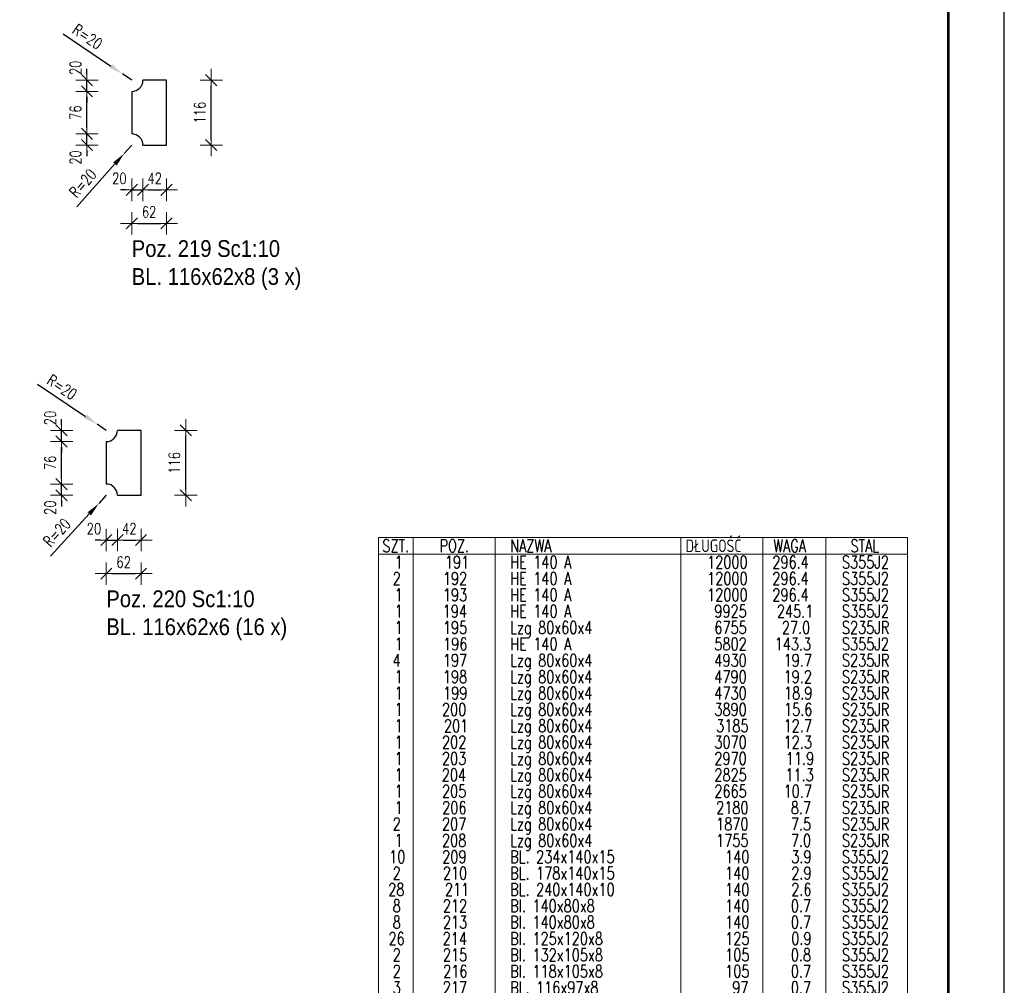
# Model space of a CAD drawing. Header units: millimetres. Extents: x -148 to 458, y 13010 to 13506.
# Tile 9 of 10: x 277 to 452, y 13162 to 13335. Entities that reach past the tile are written whole.
import ezdxf

# ---------------------------------------------------------------- set-up
doc = ezdxf.new("R2010")
doc.units = ezdxf.units.MM
doc.header["$LTSCALE"] = 10
doc.layers.get('Defpoints').update_dxf_attribs({"color": 1})
doc.layers.add('_FORMATKA', color=8, linetype='Continuous', plot=False)
for name, color, linetype, lineweight in [('_RAMKA', 7, 'Continuous', 35), ('PS_DIM', 4, 'Continuous', 13), ('PS_Plate', 35, 'Continuous', 30), ('PS_SOLID', 7, 'Continuous', 30), ('PS_TEXT', 3, 'Continuous', 18)]:
    doc.layers.add(name, color=color, linetype=linetype, lineweight=lineweight)
doc.styles.add('gil', font='txt', dxfattribs={"width": 0.9})
doc.styles.add('simplex', font='simplex.shx', dxfattribs={"width": 0.75})
doc.dimstyles.new('1_10_PRZ_DS1-LS10', dxfattribs={"dimtxt": 2, "dimasz": 1, "dimexe": 2, "dimexo": 5, "dimgap": 1, "dimtad": 1, "dimdec": 0, "dimlfac": 10, "dimtxsty": 'simplex', "dimblk": 'dimznak', "dimcen": 2, "dimse1": 1, "dimse2": 1, "dimclrt": 3, "dimadec": 1, "dimazin": 0, "dimtfac": 1, "dimtdec": 0, "dimtix": 1, "dimtmove": 2, "dimatfit": 3, "dimldrblk": 'dim-grot', "dimfxl": 1, "dimarcsym": 0})
doc.dimstyles.new('średnice', dxfattribs={"dimtxt": 2, "dimasz": 2.5, "dimexe": 1, "dimexo": 1, "dimgap": 1, "dimtad": 1, "dimdec": 0, "dimlfac": 10, "dimtxsty": 'simplex', "dimcen": 2, "dimclrd": 256, "dimclre": 256, "dimclrt": 3, "dimadec": 1, "dimazin": 0, "dimtfac": 1, "dimtdec": 0, "dimtix": 1, "dimtmove": 1, "dimatfit": 0, "dimfxl": 1, "dimarcsym": 0})

# ---------------------------------------------------------------- blocks, each defined once
blk = doc.blocks.new('*D250')
at = {"layer": 'Defpoints', "color": 0, "transparency": 16777216}
for p in [(296.56, 13312.64), (295.23, 13311.14)]:
    blk.add_point(p, dxfattribs=at)
at = {"layer": 'PS_DIM', "lineweight": -2, "transparency": 16777216}
for p, q in [((296.56, 13312.64), (295.23, 13311.14)), ((286.74, 13301.58), (293.57, 13309.27))]:
    blk.add_line(p, q, dxfattribs=at)
at = {"layer": 'PS_DIM', "transparency": 16777216}
blk.add_solid([(293.26, 13309.55), (293.88, 13309), (295.23, 13311.14)], dxfattribs=at)
at = {"layer": 'PS_DIM', "color": 3, "transparency": 16777216, "insert": (287.83, 13305.82), "char_height": 2, "attachment_point": 5, "rotation": 48.3814, "style": 'simplex'}
blk.add_mtext('R=20', dxfattribs=at)
blk = doc.blocks.new('*D251')
at = {"layer": 'Defpoints', "color": 0, "transparency": 16777216}
for p in [(294.9, 13325.36), (296.56, 13324.24)]:
    blk.add_point(p, dxfattribs=at)
at = {"layer": 'PS_DIM', "lineweight": -2, "transparency": 16777216}
for p, q in [((284.33, 13332.55), (292.83, 13326.77)), ((296.56, 13324.24), (294.9, 13325.36))]:
    blk.add_line(p, q, dxfattribs=at)
at = {"layer": 'PS_DIM', "transparency": 16777216}
blk.add_solid([(293.07, 13327.11), (292.6, 13326.42), (294.9, 13325.36)], dxfattribs=at)
at = {"layer": 'PS_DIM', "color": 3, "transparency": 16777216, "insert": (288.67, 13332.02), "char_height": 2, "attachment_point": 5, "rotation": 325.783, "style": 'simplex'}
blk.add_mtext('R=20', dxfattribs=at)
blk = doc.blocks.new('dimznak')
at = {"color": 0}
for points in [[(0, 2), (0, -2)], [(-2, 0), (2, 0)]]:
    blk.add_lwpolyline(points, dxfattribs=at)
at = {"color": 2}
blk.add_lwpolyline([(1, 1), (-1, -1)], dxfattribs=at)
blk = doc.blocks.new('*D252')
at = {"layer": 'Defpoints', "color": 0, "transparency": 16777216}
for p in [(296.56, 13314.64), (298.56, 13312.64), (298.56, 13304.64)]:
    blk.add_point(p, dxfattribs=at)
at = {"layer": 'PS_DIM', "color": 0, "lineweight": -2, "transparency": 16777216}
for p, q in [((295.56, 13304.64), (294.56, 13304.64)), ((296.56, 13304.64), (298.56, 13304.64)), ((299.56, 13304.64), (300.56, 13304.64))]:
    blk.add_line(p, q, dxfattribs=at)
blk.add_blockref('dimznak', (296.56, 13304.64), dxfattribs=at)
at = {"layer": 'PS_DIM', "color": 0, "lineweight": -2, "transparency": 16777216, "rotation": 180}
blk.add_blockref('dimznak', (298.56, 13304.64), dxfattribs=at)
at = {"layer": 'PS_DIM', "color": 3, "transparency": 16777216, "insert": (294.34, 13306.68), "char_height": 2, "attachment_point": 5, "style": 'simplex'}
blk.add_mtext('20', dxfattribs=at)
blk = doc.blocks.new('dim-grot')
blk.add_hatch(color=256).paths.add_polyline_path([(0, 0), (-2, 0.5), (-2, -0.5)])
blk.add_lwpolyline([(0, 0), (-2, 0.5), (-2, -0.5), (0, 0)])
blk = doc.blocks.new('*D255')
at = {"layer": 'Defpoints', "color": 0, "transparency": 16777216}
for p in [(288.56, 13314.64), (296.56, 13314.64), (298.56, 13312.64)]:
    blk.add_point(p, dxfattribs=at)
at = {"layer": 'PS_DIM', "color": 0, "lineweight": -2, "transparency": 16777216}
for p, q in [((288.56, 13315.64), (288.56, 13316.64)), ((288.56, 13312.64), (288.56, 13314.64)), ((288.56, 13311.64), (288.56, 13310.64))]:
    blk.add_line(p, q, dxfattribs=at)
for p, rotation in [((288.56, 13314.64), 270), ((288.56, 13312.64), 90)]:
    blk.add_blockref('dimznak', p, dxfattribs=dict(at, rotation=rotation))
at = {"layer": 'PS_DIM', "color": 3, "transparency": 16777216, "insert": (286.52, 13310.42), "char_height": 2, "attachment_point": 5, "rotation": 90, "style": 'simplex'}
blk.add_mtext('20', dxfattribs=at)
blk = doc.blocks.new('*D257')
at = {"layer": 'Defpoints', "color": 0, "transparency": 16777216}
for p in [(288.56, 13324.24), (298.56, 13324.24), (296.56, 13322.24)]:
    blk.add_point(p, dxfattribs=at)
at = {"layer": 'PS_DIM', "color": 0, "lineweight": -2, "transparency": 16777216}
for p, q in [((288.56, 13325.24), (288.56, 13326.24)), ((288.56, 13322.24), (288.56, 13324.24)), ((288.56, 13321.24), (288.56, 13320.24))]:
    blk.add_line(p, q, dxfattribs=at)
for p, rotation in [((288.56, 13324.24), 270), ((288.56, 13322.24), 90)]:
    blk.add_blockref('dimznak', p, dxfattribs=dict(at, rotation=rotation))
at = {"layer": 'PS_DIM', "color": 3, "transparency": 16777216, "insert": (286.52, 13326.45), "char_height": 2, "attachment_point": 5, "rotation": 90, "style": 'simplex'}
blk.add_mtext('20', dxfattribs=at)
blk = doc.blocks.new('*X249')
at = {"layer": 'PS_SOLID', "color": 7, "linetype": 'Continuous'}
for p, q in [((3.1, 5.8), (-1.1, 5.8)), ((3.1, -5.8), (3.1, 5.8)), ((-3.1, 3.8), (-3.1, -3.8)), ((-1.1, -5.8), (3.1, -5.8))]:
    blk.add_line(p, q, dxfattribs=at)
at = {"layer": 'PS_SOLID'}
for centre, start, end in [((-3.1, 5.8), 270, 0), ((-3.1, -5.8), 0, 90)]:
    blk.add_arc(centre, 2, start, end, dxfattribs=at)
blk = doc.blocks.new('*D260')
at = {"layer": 'Defpoints', "color": 0, "transparency": 16777216}
for p in [(292.02, 13250.04), (290.67, 13248.56)]:
    blk.add_point(p, dxfattribs=at)
at = {"layer": 'PS_DIM', "lineweight": -2, "transparency": 16777216}
for p, q in [((292.02, 13250.04), (290.67, 13248.56)), ((282.02, 13239.15), (288.98, 13246.72))]:
    blk.add_line(p, q, dxfattribs=at)
at = {"layer": 'PS_DIM', "transparency": 16777216}
blk.add_solid([(288.67, 13247), (289.28, 13246.44), (290.67, 13248.56)], dxfattribs=at)
at = {"layer": 'PS_DIM', "color": 3, "transparency": 16777216, "insert": (283.18, 13243.37), "char_height": 2, "attachment_point": 5, "rotation": 47.4225, "style": 'simplex'}
blk.add_mtext('R=20', dxfattribs=at)
blk = doc.blocks.new('*D261')
at = {"layer": 'Defpoints', "color": 0, "transparency": 16777216}
for p in [(290.36, 13262.75), (292.02, 13261.64)]:
    blk.add_point(p, dxfattribs=at)
at = {"layer": 'PS_DIM', "lineweight": -2, "transparency": 16777216}
for p, q in [((279.75, 13269.88), (288.29, 13264.15)), ((292.02, 13261.64), (290.36, 13262.75))]:
    blk.add_line(p, q, dxfattribs=at)
at = {"layer": 'PS_DIM', "transparency": 16777216}
blk.add_solid([(288.52, 13264.49), (288.05, 13263.8), (290.36, 13262.75)], dxfattribs=at)
at = {"layer": 'PS_DIM', "color": 3, "transparency": 16777216, "insert": (284.1, 13269.37), "char_height": 2, "attachment_point": 5, "rotation": 326.0948, "style": 'simplex'}
blk.add_mtext('R=20', dxfattribs=at)
blk = doc.blocks.new('*D262')
at = {"layer": 'Defpoints', "color": 0, "transparency": 16777216}
for p in [(292.02, 13252.04), (294.02, 13250.04), (294.02, 13242.04)]:
    blk.add_point(p, dxfattribs=at)
at = {"layer": 'PS_DIM', "color": 0, "lineweight": -2, "transparency": 16777216}
for p, q in [((291.02, 13242.04), (290.02, 13242.04)), ((292.02, 13242.04), (294.02, 13242.04)), ((295.02, 13242.04), (296.02, 13242.04))]:
    blk.add_line(p, q, dxfattribs=at)
blk.add_blockref('dimznak', (292.02, 13242.04), dxfattribs=at)
at = {"layer": 'PS_DIM', "color": 0, "lineweight": -2, "transparency": 16777216, "rotation": 180}
blk.add_blockref('dimznak', (294.02, 13242.04), dxfattribs=at)
at = {"layer": 'PS_DIM', "color": 3, "transparency": 16777216, "insert": (289.81, 13244.08), "char_height": 2, "attachment_point": 5, "style": 'simplex'}
blk.add_mtext('20', dxfattribs=at)
blk = doc.blocks.new('*D265')
at = {"layer": 'Defpoints', "color": 0, "transparency": 16777216}
for p in [(284.02, 13252.04), (292.02, 13252.04), (294.02, 13250.04)]:
    blk.add_point(p, dxfattribs=at)
at = {"layer": 'PS_DIM', "color": 0, "lineweight": -2, "transparency": 16777216}
for p, q in [((284.02, 13253.04), (284.02, 13254.04)), ((284.02, 13250.04), (284.02, 13252.04)), ((284.02, 13249.04), (284.02, 13248.04))]:
    blk.add_line(p, q, dxfattribs=at)
for p, rotation in [((284.02, 13252.04), 270), ((284.02, 13250.04), 90)]:
    blk.add_blockref('dimznak', p, dxfattribs=dict(at, rotation=rotation))
at = {"layer": 'PS_DIM', "color": 3, "transparency": 16777216, "insert": (281.98, 13247.82), "char_height": 2, "attachment_point": 5, "rotation": 90, "style": 'simplex'}
blk.add_mtext('20', dxfattribs=at)
blk = doc.blocks.new('*D267')
at = {"layer": 'Defpoints', "color": 0, "transparency": 16777216}
for p in [(284.02, 13261.64), (294.02, 13261.64), (292.02, 13259.64)]:
    blk.add_point(p, dxfattribs=at)
at = {"layer": 'PS_DIM', "color": 0, "lineweight": -2, "transparency": 16777216}
for p, q in [((284.02, 13262.64), (284.02, 13263.64)), ((284.02, 13259.64), (284.02, 13261.64)), ((284.02, 13258.64), (284.02, 13257.64))]:
    blk.add_line(p, q, dxfattribs=at)
for p, rotation in [((284.02, 13261.64), 270), ((284.02, 13259.64), 90)]:
    blk.add_blockref('dimznak', p, dxfattribs=dict(at, rotation=rotation))
at = {"layer": 'PS_DIM', "color": 3, "transparency": 16777216, "insert": (281.98, 13263.85), "char_height": 2, "attachment_point": 5, "rotation": 90, "style": 'simplex'}
blk.add_mtext('20', dxfattribs=at)
blk = doc.blocks.new('*X259')
at = {"layer": 'PS_SOLID', "color": 7, "linetype": 'Continuous'}
for p, q in [((3.1, 5.8), (-1.1, 5.8)), ((3.1, -5.8), (3.1, 5.8)), ((-3.1, 3.8), (-3.1, -3.8)), ((-1.1, -5.8), (3.1, -5.8))]:
    blk.add_line(p, q, dxfattribs=at)
at = {"layer": 'PS_SOLID'}
for centre, start, end in [((-3.1, 5.8), 270, 0), ((-3.1, -5.8), 0, 90)]:
    blk.add_arc(centre, 2, start, end, dxfattribs=at)
blk = doc.blocks.new('*U16')
at = {"layer": '_FORMATKA', "lineweight": -3}
blk.add_lwpolyline([(-594, 0), (0, 0), (0, 420), (-594, 420)], close=True, dxfattribs=at)
at = {"layer": '_RAMKA', "lineweight": -3, "const_width": 0.5}
blk.add_lwpolyline([(-564, 10), (-10, 10), (-10, 410), (-564, 410)], close=True, dxfattribs=at)
blk = doc.blocks.new('*X322')
at = {"color": 3, "style": 'gil', "width": 0.9}
for s, p in [('Poz. 219 Sc1:10', (296.56, 13292.64)), ('BL. 116x62x8 (3 x)', (296.56, 13287.64))]:
    blk.add_text(s, height=3, dxfattribs=at).set_placement(p)
blk = doc.blocks.new('*X323')
at = {"color": 3, "style": 'gil', "width": 0.9}
for s, p in [('Poz. 220 Sc1:10', (292.02, 13230.04)), ('BL. 116x62x6 (16 x)', (292.02, 13225.04))]:
    blk.add_text(s, height=3, dxfattribs=at).set_placement(p)
blk = doc.blocks.new('*X324')
at = {"color": 7}
for p, q in [((435.15, 13242.47), (340.65, 13242.47)), ((340.65, 13242.47), (340.65, 13148.87)), ((435.15, 13148.87), (435.15, 13242.47)), ((340.65, 13148.87), (435.15, 13148.87))]:
    blk.add_line(p, q, dxfattribs=at)
at = {"color": 3}
for p, q in [((346.84, 13242.47), (346.84, 13151.79)), ((361.46, 13242.47), (361.46, 13151.79)), ((394.65, 13242.47), (394.65, 13151.79)), ((409.27, 13242.47), (409.27, 13151.79)), ((420.52, 13242.47), (420.52, 13151.79)), ((340.65, 13239.54), (435.15, 13239.54)), ((340.65, 13151.79), (435.15, 13151.79))]:
    blk.add_line(p, q, dxfattribs=at)
at = {"color": 1, "style": 'simplex', "width": 0.75}
for s, p in [('SZT.', (341.33, 13239.88)), ('POZ.', (351.54, 13239.88)), ('NAZWA', (364.16, 13239.88)), ('DŁUGOŚĆ', (395.48, 13239.88)), ('WAGA', (411.15, 13239.88)), ('STAL', (424.94, 13239.88)), ('Całkowita masa: 2020 kg', (397.14, 13149.21))]:
    blk.add_text(s, height=2.25, dxfattribs=at).set_placement(p)
at = {"color": 4, "style": 'simplex', "width": 0.75}
for s, p in [('1', (343.54, 13236.96)), ('191', (352.5, 13236.96)), ('HE 140 A', (364.16, 13236.96)), ('12000', (399.34, 13236.96)), ('296.4', (410.99, 13236.96)), ('S355J2', (423.42, 13236.96)), ('2', (343.18, 13234.03)), ('192', (352.14, 13234.03)), ('HE 140 A', (364.16, 13234.03)), ('12000', (399.34, 13234.03)), ('296.4', (410.99, 13234.03)), ('S355J2', (423.42, 13234.03)), ('1', (343.54, 13231.11)), ('193', (352.14, 13231.11)), ('HE 140 A', (364.16, 13231.11)), ('12000', (399.34, 13231.11)), ('296.4', (410.99, 13231.11)), ('S355J2', (423.42, 13231.11)), ('1', (343.54, 13228.18)), ('194', (352.1, 13228.18)), ('HE 140 A', (364.16, 13228.18)), ('9925', (400.63, 13228.18)), ('245.1', (411.8, 13228.18)), ('S355J2', (423.42, 13228.18)), ('1', (343.54, 13225.26)), ('195', (352.14, 13225.26)), ('Lzg 80x60x4', (364.16, 13225.26)), ('6755', (400.63, 13225.26)), ('27.0', (412.68, 13225.26)), ('S235JR', (423.42, 13225.26)), ('1', (343.54, 13222.33)), ('196', (352.18, 13222.33)), ('HE 140 A', (364.16, 13222.33)), ('5802', (400.63, 13222.33)), ('143.3', (411.4, 13222.33)), ('S355J2', (423.42, 13222.33)), ('4', (343.14, 13219.41)), ('197', (352.14, 13219.41)), ('Lzg 80x60x4', (364.16, 13219.41)), ('4930', (400.63, 13219.41)), ('19.7', (413, 13219.41)), ('S235JR', (423.42, 13219.41)), ('1', (343.54, 13216.48)), ('198', (352.14, 13216.48)), ('Lzg 80x60x4', (364.16, 13216.48)), ('4790', (400.63, 13216.48)), ('19.2', (413, 13216.48)), ('S235JR', (423.42, 13216.48)), ('1', (343.54, 13213.56)), ('199', (352.18, 13213.56)), ('Lzg 80x60x4', (364.16, 13213.56)), ('4730', (400.63, 13213.56)), ('18.9', (413.08, 13213.56)), ('S235JR', (423.42, 13213.56)), ('1', (343.54, 13210.63)), ('200', (351.98, 13210.63)), ('Lzg 80x60x4', (364.16, 13210.63)), ('3890', (400.63, 13210.63)), ('15.6', (413.08, 13210.63)), ('S235JR', (423.42, 13210.63)), ('201', (352.34, 13207.71)), ('Lzg 80x60x4', (364.16, 13207.71)), ('3185', (400.95, 13207.71)), ('12.7', (413, 13207.71)), ('S235JR', (423.42, 13207.71)), ('1', (343.54, 13207.71)), ('1', (343.54, 13204.78)), ('202', (351.98, 13204.78)), ('Lzg 80x60x4', (364.16, 13204.78)), ('3070', (400.63, 13204.78)), ('12.3', (413, 13204.78)), ('S235JR', (423.42, 13204.78)), ('1', (343.54, 13201.86)), ('203', (351.98, 13201.86)), ('Lzg 80x60x4', (364.16, 13201.86)), ('2970', (400.63, 13201.86)), ('11.9', (413.4, 13201.86)), ('S235JR', (423.42, 13201.86)), ('204', (351.94, 13198.93)), ('Lzg 80x60x4', (364.16, 13198.93)), ('2825', (400.63, 13198.93)), ('11.3', (413.32, 13198.93)), ('S235JR', (423.42, 13198.93)), ('1', (343.54, 13198.93)), ('1', (343.54, 13196.01)), ('205', (351.98, 13196.01)), ('Lzg 80x60x4', (364.16, 13196.01)), ('2665', (400.63, 13196.01)), ('10.7', (413, 13196.01)), ('S235JR', (423.42, 13196.01)), ('1', (343.54, 13193.08)), ('206', (352.02, 13193.08)), ('Lzg 80x60x4', (364.16, 13193.08)), ('2180', (400.95, 13193.08)), ('8.7', (414.29, 13193.08)), ('S235JR', (423.42, 13193.08)), ('2', (343.18, 13190.16)), ('207', (351.98, 13190.16)), ('Lzg 80x60x4', (364.16, 13190.16)), ('1870', (400.95, 13190.16)), ('7.5', (414.29, 13190.16)), ('S235JR', (423.42, 13190.16)), ('1', (343.54, 13187.23)), ('208', (351.98, 13187.23)), ('Lzg 80x60x4', (364.16, 13187.23)), ('1755', (400.95, 13187.23)), ('7.0', (414.29, 13187.23)), ('S235JR', (423.42, 13187.23)), ('10', (342.54, 13184.31)), ('209', (352.02, 13184.31)), ('BL. 234x140x15', (364.16, 13184.31)), ('140', (402.56, 13184.31)), ('3.9', (414.37, 13184.31)), ('S355J2', (423.42, 13184.31)), ('2', (343.18, 13181.38)), ('210', (352.14, 13181.38)), ('BL. 178x140x15', (364.16, 13181.38)), ('140', (402.56, 13181.38)), ('2.9', (414.37, 13181.38)), ('S355J2', (423.42, 13181.38)), ('28', (342.38, 13178.46)), ('211', (352.5, 13178.46)), ('BL. 240x140x10', (364.16, 13178.46)), ('140', (402.56, 13178.46)), ('2.6', (414.37, 13178.46)), ('S355J2', (423.42, 13178.46)), ('8', (343.18, 13175.53)), ('212', (352.14, 13175.53)), ('Bl. 140x80x8', (364.16, 13175.53)), ('140', (402.56, 13175.53)), ('0.7', (414.29, 13175.53)), ('S355J2', (423.42, 13175.53)), ('8', (343.18, 13172.61)), ('213', (352.14, 13172.61)), ('Bl. 140x80x8', (364.16, 13172.61)), ('140', (402.56, 13172.61)), ('0.7', (414.29, 13172.61)), ('S355J2', (423.42, 13172.61)), ('26', (342.42, 13169.68)), ('214', (352.1, 13169.68)), ('Bl. 125x120x8', (364.16, 13169.68)), ('125', (402.56, 13169.68)), ('0.9', (414.37, 13169.68)), ('S355J2', (423.42, 13169.68)), ('2', (343.18, 13166.76)), ('215', (352.14, 13166.76)), ('Bl. 132x105x8', (364.16, 13166.76)), ('105', (402.56, 13166.76)), ('0.8', (414.29, 13166.76)), ('S355J2', (423.42, 13166.76)), ('2', (343.18, 13163.83)), ('216', (352.18, 13163.83)), ('Bl. 118x105x8', (364.16, 13163.83)), ('105', (402.56, 13163.83)), ('0.7', (414.29, 13163.83)), ('S355J2', (423.42, 13163.83)), ('3', (343.18, 13160.91)), ('217', (352.14, 13160.91)), ('BL. 116x97x8', (364.16, 13160.91)), ('97', (403.84, 13160.91)), ('0.7', (414.29, 13160.91)), ('S355J2', (423.42, 13160.91)), ('28', (342.38, 13157.98)), ('218', (352.14, 13157.98)), ('BL. 220x80x8', (364.16, 13157.98)), ('80', (403.84, 13157.98)), ('1.1', (415.33, 13157.98)), ('S355J2', (423.42, 13157.98)), ('3', (343.18, 13155.06)), ('219', (352.18, 13155.06)), ('BL. 116x62x8', (364.16, 13155.06)), ('62', (403.84, 13155.06)), ('0.5', (414.29, 13155.06)), ('S355J2', (423.42, 13155.06)), ('16', (342.58, 13152.13)), ('220', (351.98, 13152.13)), ('BL. 116x62x6', (364.16, 13152.13)), ('62', (403.84, 13152.13)), ('0.3', (414.29, 13152.13)), ('S355J2', (423.42, 13152.13))]:
    blk.add_text(s, height=2.25, dxfattribs=at).set_placement(p)

msp = doc.modelspace()

# ---------------------------------------------------------------- block references
at = {"layer": 'PS_DIM'}
msp.add_blockref('*U16', (452.42, 13010.12), dxfattribs=at)
at = {"layer": 'PS_DIM', "color": 2, "linetype": 'Continuous'}
msp.add_blockref('*X324', (0, 0), dxfattribs=at)
at = {"layer": 'PS_Plate'}
for name, p in [('*X249', (299.66, 13318.44)), ('*X259', (295.12, 13255.84))]:
    msp.add_blockref(name, p, dxfattribs=at)
at = {"layer": 'PS_TEXT'}
for name in ['*X322', '*X323']:
    msp.add_blockref(name, (0, 0), dxfattribs=at)

# ---------------------------------------------------------------- dimensions: what is measured, and where the dimension line sits
at = {"layer": 'PS_DIM'}
for center, mpoint, picture, middle in [((296.56, 13324.24), (294.9, 13325.36), '*D251', (288.67, 13332.02)), ((296.56, 13312.64), (295.23, 13311.14), '*D250', (287.83, 13305.82)), ((292.02, 13261.64), (290.36, 13262.75), '*D261', (284.1, 13269.37)), ((292.02, 13250.04), (290.67, 13248.56), '*D260', (283.18, 13243.37))]:
    dim = msp.add_radius_dim(center=center, mpoint=mpoint, text='R=20', dimstyle='średnice', dxfattribs=at)
    dim.commit()
    dim.dimension.update_dxf_attribs({"geometry": picture, "text_midpoint": middle})
for base, p1, p2, picture, middle in [((288.56, 13324.24), (296.56, 13322.24), (298.56, 13324.24), '*D257', (286.52, 13326.45)), ((288.56, 13314.64), (298.56, 13312.64), (296.56, 13314.64), '*D255', (286.52, 13310.42)), ((284.02, 13261.64), (292.02, 13259.64), (294.02, 13261.64), '*D267', (281.98, 13263.85)), ((284.02, 13252.04), (294.02, 13250.04), (292.02, 13252.04), '*D265', (281.98, 13247.82))]:
    dim = msp.add_linear_dim(base=base, p1=p1, p2=p2, angle=90, text='20', dimstyle='1_10_PRZ_DS1-LS10', dxfattribs=at)
    dim.commit()
    dim.dimension.update_dxf_attribs({"geometry": picture, "text_midpoint": middle, "dimtype": 128})
for base, p1, p2, location, text in [((310.76, 13324.24), (302.76, 13312.64), (302.76, 13324.24), (308.72, 13318.44), '116'), ((288.56, 13322.24), (296.56, 13314.64), (296.56, 13322.24), (286.52, 13318.44), '76'), ((306.22, 13261.64), (298.22, 13250.04), (298.22, 13261.64), (304.18, 13255.84), '116'), ((284.02, 13259.64), (292.02, 13252.04), (292.02, 13259.64), (281.98, 13255.84), '76')]:
    msp.add_linear_dim(base=base, p1=p1, p2=p2, angle=90, location=location, text=text, dimstyle='1_10_PRZ_DS1-LS10', dxfattribs=at).render()
for base, p1, p2, picture, middle in [((298.56, 13304.64), (296.56, 13314.64), (298.56, 13312.64), '*D252', (294.34, 13306.68)), ((294.02, 13242.04), (292.02, 13252.04), (294.02, 13250.04), '*D262', (289.81, 13244.08))]:
    dim = msp.add_linear_dim(base=base, p1=p1, p2=p2, text='20', dimstyle='1_10_PRZ_DS1-LS10', dxfattribs=at)
    dim.commit()
    dim.dimension.update_dxf_attribs({"geometry": picture, "text_midpoint": middle, "dimtype": 128})
for base, p1, p2, location, text in [((302.76, 13298.64), (296.56, 13312.64), (302.76, 13312.64), (299.66, 13300.68), '62'), ((302.76, 13304.64), (298.56, 13312.64), (302.76, 13312.64), (300.66, 13306.68), '42'), ((298.22, 13236.04), (292.02, 13250.04), (298.22, 13250.04), (295.12, 13238.08), '62'), ((298.22, 13242.04), (294.02, 13250.04), (298.22, 13250.04), (296.12, 13244.08), '42')]:
    msp.add_linear_dim(base=base, p1=p1, p2=p2, location=location, text=text, dimstyle='1_10_PRZ_DS1-LS10', dxfattribs=at).render()

doc.saveas('drawing.dxf')
